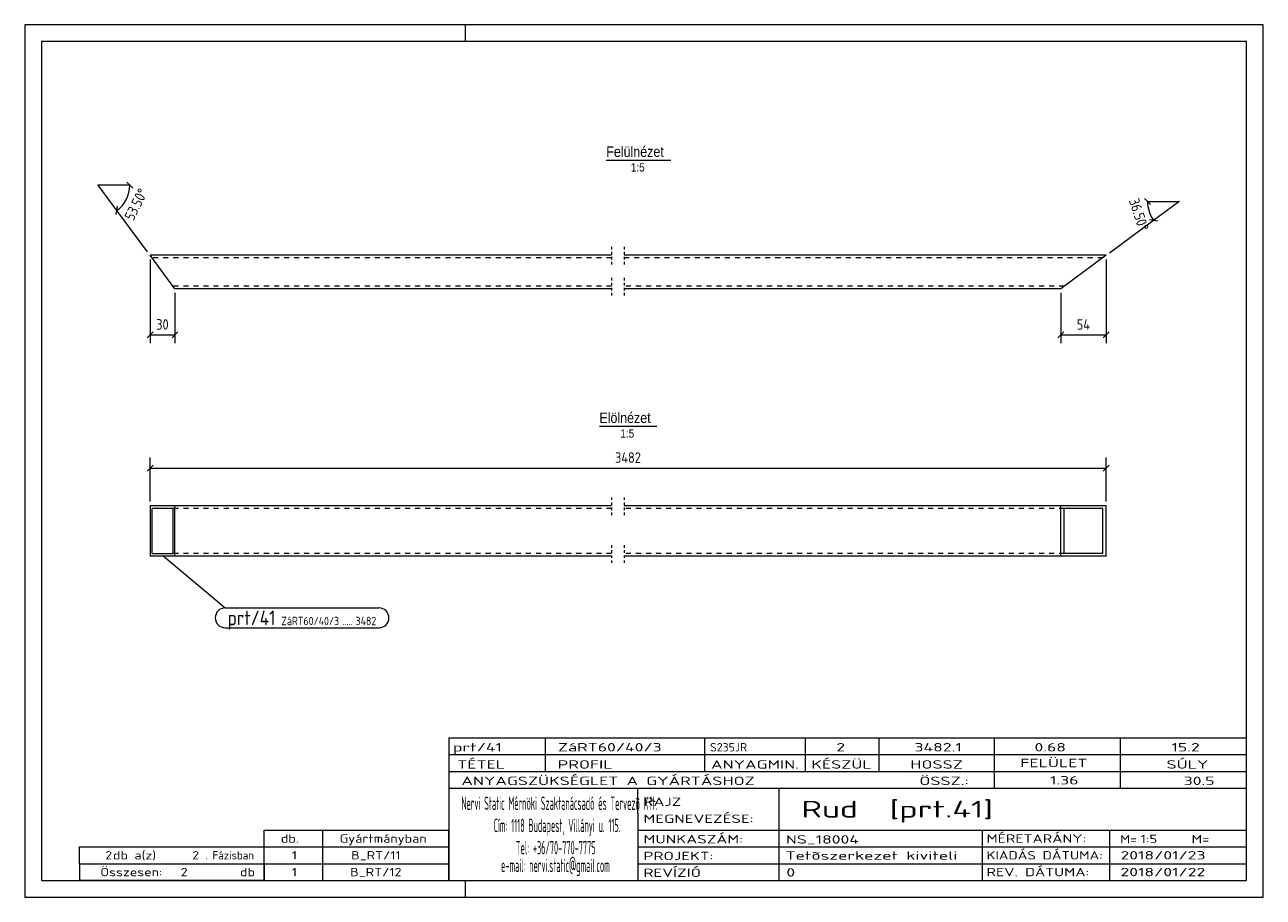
# Model space of a CAD drawing. Header units: millimetres. Extents: x 1 to 296, y 1 to 209.
import ezdxf

# ---------------------------------------------------------------- set-up
doc = ezdxf.new("R2010")
doc.units = ezdxf.units.MM
doc.header["$LTSCALE"] = 0.6
for name, pattern in [('XKITLINE00', [0]), ('XKITLINE01', [4, 1, -1, 1, -1]), ('XKITLINE02', [4, 2, -2])]:
    doc.linetypes.add(name, pattern=pattern)
for name, color, linetype, lineweight in [('DrawingSheet', 5, 'Continuous', 0), ('OtherObjectType', 1, 'Continuous', 0), ('Part', 2, 'Continuous', 0), ('PartMark', 3, 'Continuous', 0), ('Z-DIMENSIONS', 1, 'Continuous', 0)]:
    doc.layers.add(name, color=color, linetype=linetype, lineweight=lineweight)
doc.styles.add('ARIAL', font='ARIAL.TTF')
doc.styles.add('ISOCPEUR', font='ISOCPEUR.TTF')

msp = doc.modelspace()

# ---------------------------------------------------------------- linework, layer by layer
at = {"layer": 'DrawingSheet', "color": 2, "linetype": 'XKITLINE00', "lineweight": 0}
for p, q in [((296, 209), (1, 209)), ((1, 209), (1, 1)), ((106, 205), (106, 209)), ((296, 1), (296, 209)), ((106, 1), (106, 5)), ((1, 1), (296, 1))]:
    msp.add_line(p, q, dxfattribs=at)
at = {"layer": 'DrawingSheet', "color": 3, "linetype": 'XKITLINE00', "lineweight": 0}
for p, q in [((292, 205), (5, 205)), ((5, 205), (5, 5)), ((292, 5), (292, 205)), ((5, 5), (292, 5))]:
    msp.add_line(p, q, dxfattribs=at)
at = {"layer": 'OtherObjectType', "color": 6, "linetype": 'XKITLINE00', "lineweight": 0}
for p, q in [((139.52, 176.75), (154.9, 176.75)), ((137.87, 113.31), (151.59, 113.31))]:
    msp.add_line(p, q, dxfattribs=at)
at = {"layer": 'OtherObjectType', "color": 7, "linetype": 'XKITLINE00', "lineweight": 0}
for p, q in [((102, 39), (292, 39)), ((102, 39), (102, 35)), ((102, 39), (292, 39)), ((125, 35), (125, 39)), ((163, 35), (163, 39)), ((187, 35), (187, 39)), ((204.5, 35), (204.5, 39)), ((232, 35), (232, 39)), ((262, 35), (262, 39)), ((292, 35), (292, 39)), ((102, 35), (292, 35)), ((102, 35), (102, 5)), ((102, 35), (292, 35)), ((125, 31), (125, 35)), ((163, 31), (163, 35)), ((187, 31), (187, 35)), ((204.5, 31), (204.5, 35)), ((232, 31), (232, 35)), ((262, 31), (262, 35)), ((292, 31), (292, 35)), ((102, 31), (292, 31)), ((232, 27), (232, 31)), ((262, 27), (262, 31)), ((292, 27), (292, 31)), ((102, 27), (292, 27)), ((147, 21), (147, 27)), ((180.7, 17), (180.7, 27)), ((292, 21), (292, 27)), ((147, 21), (147, 5)), ((292, 17), (292, 21)), ((58, 17), (102, 17)), ((58, 13), (58, 17)), ((72, 13), (72, 17)), ((102, 13), (102, 17)), ((147, 17), (292, 17)), ((180.7, 5), (180.7, 17)), ((229.16, 13), (229.16, 17)), ((259.5, 5), (259.5, 17)), ((292, 13), (292, 17)), ((14, 9), (14, 13)), ((14, 13), (58, 13)), ((14, 13), (58, 13)), ((58, 9), (58, 13)), ((58, 13), (102, 13)), ((58, 9), (58, 13)), ((72, 9), (72, 13)), ((102, 9), (102, 13)), ((147, 13), (292, 13)), ((229.16, 5), (229.16, 13)), ((292, 9), (292, 13)), ((14, 9), (58, 9)), ((14, 9), (14, 5)), ((14, 9), (58, 9)), ((58, 9), (58, 5)), ((58, 9), (102, 9)), ((58, 5), (58, 9)), ((72, 5), (72, 9)), ((102, 5), (102, 9)), ((147, 9), (292, 9)), ((292, 5), (292, 9)), ((58, 5), (14, 5)), ((58, 5), (102, 5)), ((102, 5), (292, 5)), ((139.5, 5), (292, 5))]:
    msp.add_line(p, q, dxfattribs=at)
at = {"layer": 'Part', "color": 2, "linetype": 'XKITLINE00', "lineweight": 0}
for p, q in [((36.78, 146.06), (30.86, 154.06)), ((140.78, 154.06), (30.86, 154.06)), ((258.59, 154.06), (143.78, 154.06)), ((258.59, 154.06), (247.78, 146.06)), ((140.78, 146.06), (36.78, 146.06)), ((247.78, 146.06), (143.78, 146.06)), ((140.78, 94.31), (30.86, 94.31)), ((30.86, 94.31), (30.86, 82.31)), ((31.31, 82.91), (31.31, 93.71)), ((36.34, 93.71), (31.31, 93.71)), ((36.34, 82.91), (36.34, 93.71)), ((36.78, 82.31), (36.78, 94.31)), ((258.59, 94.31), (143.78, 94.31)), ((247.78, 82.31), (247.78, 94.31)), ((257.78, 93.71), (248.59, 93.71)), ((248.59, 82.91), (248.59, 93.71)), ((257.78, 82.91), (257.78, 93.71)), ((258.59, 82.31), (258.59, 94.31)), ((31.31, 82.91), (36.34, 82.91)), ((257.78, 82.91), (248.59, 82.91)), ((140.78, 82.31), (30.86, 82.31)), ((258.59, 82.31), (143.78, 82.31))]:
    msp.add_line(p, q, dxfattribs=at)
at = {"layer": 'Part', "color": 7, "linetype": 'XKITLINE02', "lineweight": 0}
for p, q in [((140.78, 153.46), (31.31, 153.46)), ((257.78, 153.46), (143.78, 153.46)), ((140.78, 146.66), (36.34, 146.66)), ((248.59, 146.66), (143.78, 146.66)), ((140.78, 93.71), (36.34, 93.71)), ((248.59, 93.71), (143.78, 93.71)), ((140.78, 82.91), (36.34, 82.91)), ((248.59, 82.91), (143.78, 82.91))]:
    msp.add_line(p, q, dxfattribs=at)
at = {"layer": 'Part', "color": 2, "linetype": 'XKITLINE01', "lineweight": 0}
for p, q in [((140.78, 156.06), (140.78, 151.46)), ((143.78, 156.06), (143.78, 151.46)), ((140.78, 148.66), (140.78, 144.06)), ((143.78, 148.66), (143.78, 144.06)), ((140.78, 96.31), (140.78, 91.71)), ((143.78, 96.31), (143.78, 91.71)), ((140.78, 84.91), (140.78, 80.31)), ((143.78, 84.91), (143.78, 80.31))]:
    msp.add_line(p, q, dxfattribs=at)
at = {"layer": 'PartMark', "color": 7, "linetype": 'XKITLINE00', "lineweight": 0}
for p, q in [((33.87, 82.46), (48.72, 69.96)), ((48.72, 69.96), (85.39, 69.96)), ((48.72, 65.26), (85.39, 65.26))]:
    msp.add_line(p, q, dxfattribs=at)
for centre, start, end in [((48.72, 67.61), 90, 270), ((85.39, 67.61), 270, 90)]:
    msp.add_arc(centre, 2.35, start, end, dxfattribs=at)
at = {"layer": 'Z-DIMENSIONS', "color": 7, "linetype": 'XKITLINE00', "lineweight": 0}
for p, q in [((26.71, 170.06), (25.29, 171.47)), ((26, 170.77), (18.5, 170.77)), ((22.96, 164.74), (18.5, 170.77)), ((22.81, 163.75), (23.11, 165.73)), ((267.72, 167.59), (269.13, 166.17)), ((268.42, 166.88), (275.92, 166.88)), ((269.89, 162.42), (275.92, 166.88)), ((30.27, 154.86), (22.96, 164.74)), ((259.4, 154.65), (269.89, 162.42)), ((268.91, 162.57), (270.88, 162.27)), ((30.86, 153.06), (30.86, 133.06)), ((258.59, 153.06), (258.59, 133.06)), ((36.78, 145.06), (36.78, 133.06)), ((247.78, 145.06), (247.78, 133.06)), ((31.57, 135.77), (30.16, 134.35)), ((37.49, 135.77), (36.08, 134.35)), ((248.49, 135.77), (247.08, 134.35)), ((259.3, 135.77), (257.89, 134.35)), ((30.86, 135.06), (36.78, 135.06)), ((247.78, 135.06), (258.59, 135.06)), ((31.57, 104.02), (30.16, 102.6)), ((30.86, 95.31), (30.86, 105.81)), ((30.86, 103.31), (258.59, 103.31)), ((259.3, 104.02), (257.89, 102.6)), ((258.59, 95.31), (258.59, 105.81))]:
    msp.add_line(p, q, dxfattribs=at)
for centre, start, end in [((18.5, 170.77), 306.5001, 0), ((275.92, 166.88), 180, 216.5)]:
    msp.add_arc(centre, 7.5, start, end, dxfattribs=at)
at = {"layer": 'Z-DIMENSIONS', "color": 7}
for p in [(18.5, 170.77), (26, 170.77), (268.42, 166.88), (275.92, 166.88), (22.96, 164.74), (269.89, 162.42)]:
    msp.add_point(p, dxfattribs=at)
at = {"layer": 'Z-DIMENSIONS', "color": 3}
for p in [(30.86, 135.06), (36.78, 135.06), (247.78, 135.06), (258.59, 135.06), (30.86, 103.31), (258.59, 103.31)]:
    msp.add_point(p, dxfattribs=at)

# ---------------------------------------------------------------- texts
at = {"layer": 'OtherObjectType', "color": 6, "style": 'ARIAL', "width": 0.85}
for s, height, p in [('Felülnézet', 2.5, (139.52, 177.5)), ('1:5', 2, (145.36, 174)), ('Elölnézet', 2.5, (137.87, 114.06)), ('1:5', 2, (142.87, 110.56))]:
    msp.add_text(s, height=height, dxfattribs=at).set_placement(p)
at = {"layer": 'OtherObjectType', "color": 7, "style": 'ISOCPEUR'}
for s, height, width, p in [('prt/41', 2, 1.525501, (103, 35.76)), ('ZáRT60/40/3', 2, 1.525501, (128, 35.76)), ('S235JR', 2, 1.02, (164.22, 35.76)), ('2', 2, 1.525501, (194.32, 35.76)), ('3482.1', 2, 1.525501, (212.93, 35.76)), ('0.68', 2, 1.525501, (241.51, 35.76)), ('15.2', 2, 1.525501, (274.14, 35.76)), ('TÉTEL', 2, 1.525501, (104, 31.66)), ('PROFIL', 2, 1.525501, (127.96, 31.66)), ('ANYAGMIN.', 2, 1.525501, (164.47, 31.66)), ('KÉSZÜL', 2, 1.525501, (188.37, 31.66)), ('HOSSZ', 2, 1.525501, (211.96, 31.66)), ('FELÜLET', 2, 1.525501, (238.13, 32)), ('SÚLY', 2, 1.525501, (272.96, 31.66)), ('ANYAGSZÜKSÉGLET A GYÁRTÁSHOZ', 2, 1.525501, (105, 27.75)), ('ÖSSZ.:', 2, 1.525501, (214.1, 27.75)), ('1.36', 2, 1.525501, (245.21, 27.88)), ('30.5', 2, 1.525501, (277.06, 27.75)), ('Nervi Static Mérnöki\xa0Szaktanácsadó\xa0és\xa0Tervezõ Kft.', 3.1765, 0.403093, (105, 21.82)), ('RAJZ', 2, 1.445, (148.38, 22.78)), ('Rud  [prt.41]', 4, 1.474651, (186, 20)), ('MEGNEVEZÉSE:', 2, 1.445, (148.38, 18.72)), ('Cím:\xa01118 Budapest, Villányi u. 115.', 3.1765, 0.403093, (112.69, 16.53)), ('db.', 2, 1.211571, (62, 14)), ('Gyártmányban', 2, 1.211571, (76, 14)), ('MUNKASZÁM:', 2, 1.445, (148.38, 13.84)), ('NS_18004', 2, 1.525501, (182.28, 13.78)), ('MÉRETARÁNY:', 2, 1.36, (230.1, 14)), ('M=', 2, 1.211571, (261.91, 13.84)), ('1:5', 2, 1.275, (266.79, 13.9)), ('M=', 2, 1.275, (278.95, 13.87)), ('2', 2, 1.211571, (20.14, 10)), ('db a(z)', 2, 1.211571, (22, 10)), ('2', 2, 1.211571, (40.86, 10)), ('. Fázisban', 2, 0.935, (44, 10)), ('1', 2, 1.211571, (64.63, 10)), ('B_RT/11', 2, 1.211571, (78.73, 10)), ('Tel:\xa0+36/70-770-7775', 3.1765, 0.403093, (117.97, 11.24)), ('PROJEKT:', 2, 1.445, (148.38, 9.84)), ('Tetõszerkezet kiviteli ', 2, 1.525501, (182.2, 9.94)), ('KIADÁS DÁTUMA:', 2, 1.275, (230.1, 10)), ('2018/01/23', 2, 1.525501, (262, 10)), ('e-mail:\xa0nervi.static@gmail.com', 3.1765, 0.403093, (114.45, 7)), ('Összesen:            db', 2, 1.211571, (19, 6)), ('2', 2, 1.211571, (38.14, 6)), ('1', 2, 1.211571, (64.63, 6)), ('B_RT/12', 2, 1.211571, (78.49, 6)), ('REVÍZIÓ', 2, 1.445, (148.38, 5.84)), ('0', 2, 1.525501, (182.41, 5.92)), ('REV. DÁTUMA:', 2, 1.36, (230.1, 6)), ('2018/01/22', 2, 1.525501, (262, 6))]:
    msp.add_text(s, height=height, dxfattribs=dict(at, width=width)).set_placement(p)
at = {"layer": 'PartMark', "color": 3, "style": 'ISOCPEUR', "width": 0.85}
msp.add_text('prt/41', height=3.5, dxfattribs=at).set_placement((49.32, 65.86))
at = {"layer": 'PartMark', "color": 4, "style": 'ISOCPEUR', "width": 0.85}
for s, p in [('ZáRT60/40/3', (62.1, 65.86)), ('3482', (79.8, 65.86)), ('.....', (76.62, 65.86))]:
    msp.add_text(s, height=2, dxfattribs=at).set_placement(p)
at = {"layer": 'Z-DIMENSIONS', "color": 3, "style": 'ISOCPEUR', "width": 0.85}
for s, rotation, p in [('53.50°', 63.2488, (26.85, 162.1)), ('36.50°', -71.7515, (263.95, 167.12))]:
    msp.add_text(s, height=2.5, rotation=rotation, dxfattribs=at).set_placement(p)
for s, p in [('30', (32.32, 136.31)), ('54', (251.58, 136.31)), ('3482', (141.61, 104.56))]:
    msp.add_text(s, height=2.5, dxfattribs=at).set_placement(p)

doc.saveas('drawing.dxf')
